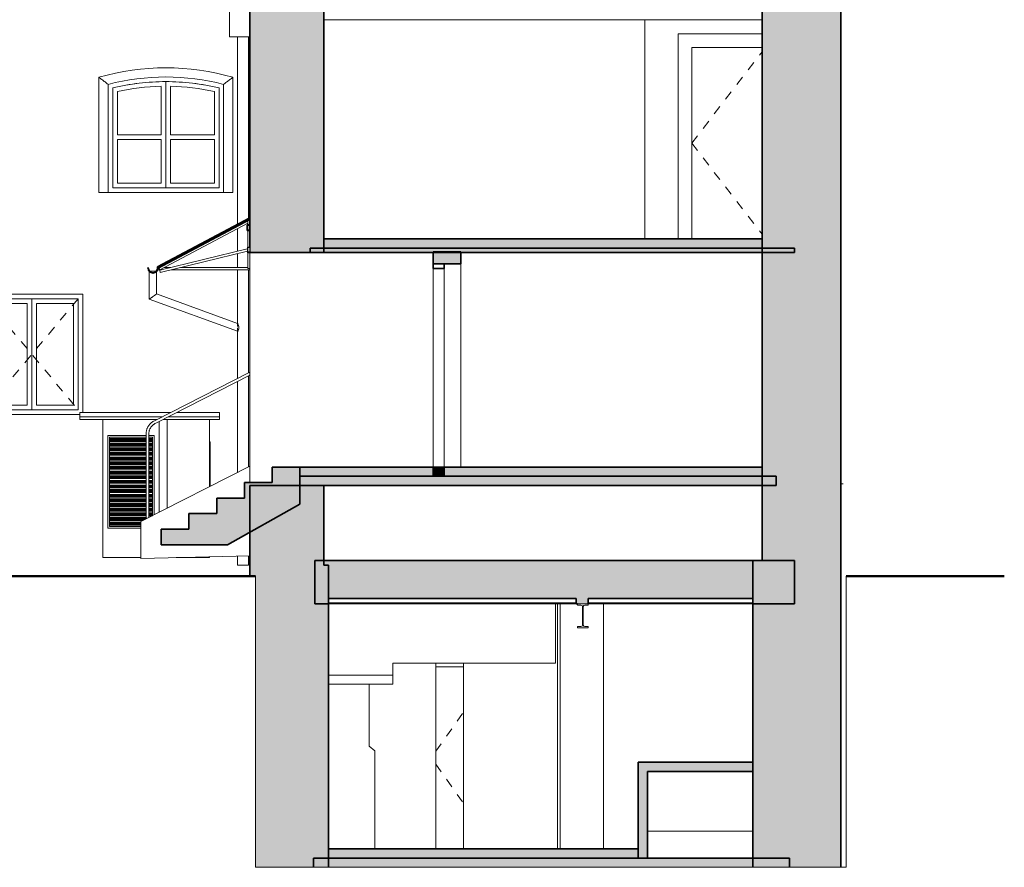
# Model space of a CAD drawing. Header units: metres. Extents: x -42 to 2, y -4.2 to 24.3.
# Tile 5 of 7: x -8.6 to 2, y -4.2 to 5. Entities that reach past the tile are written whole.
import ezdxf

# ---------------------------------------------------------------- set-up
doc = ezdxf.new("R2010")
doc.units = ezdxf.units.M
doc.linetypes.add('AV - Carkovana 2mm', pattern=[0.0027, 0.002, -0.0007])
doc.layers.add('AV-SRAFY', color=7, linetype='Continuous', lineweight=35)
doc.layers.add('AV-STAVBA', color=7, linetype='Continuous', lineweight=18)

# ---------------------------------------------------------------- blocks, each defined once
blk = doc.blocks.new('SCO_Koncepční obdelníkový sloup - 500_470-907475-Pohled SZ')
at = {"layer": 'AV-STAVBA'}
blk.add_line((-2.83, -1.3), (-2.83, -3.95), dxfattribs=at)
blk = doc.blocks.new('SCO_Koncepční obdelníkový sloup - 500_470-V1-Pohled SZ')
at = {"layer": 'AV-STAVBA'}
for p, q in [((-2.8, -1.3), (-2.8, -3.95)), ((-2.33, -3.95), (-2.33, -1.3))]:
    blk.add_line(p, q, dxfattribs=at)
blk = doc.blocks.new('SCO_Obdelníkový sloup s úskokem - 500_520-903723-Pohled SZ')
at = {"layer": 'AV-STAVBA'}
for p, q in [((-4.865, -2.84), (-4.865, -2.17)), ((-4.805, -2.89), (-4.865, -2.84)), ((-4.805, -3.95), (-4.805, -2.89))]:
    blk.add_line(p, q, dxfattribs=at)
blk = doc.blocks.new('DO_1-L_Ocel_ - 700x1970_150_bez křídla-919907-Pohled SZ')
at = {"layer": 'AV-STAVBA'}
for p, q in [((-4.145, -1.98), (-3.845, -1.98)), ((-3.845, -1.98), (-4.145, -1.98))]:
    blk.add_line(p, q, dxfattribs=at)
at = {"layer": 'AV-STAVBA', "linetype": 'AV - Carkovana 2mm', "lineweight": 13}
for p, q in [((-4.145, -2.895), (-3.845, -2.473)), ((-4.145, -3.035), (-3.845, -3.457))]:
    blk.add_line(p, q, dxfattribs=at)
blk = doc.blocks.new('DO_1-L_Obl_ - 800x2070-960776-Pohled SZ')
at = {"layer": 'AV-STAVBA'}
for p, q in [((-1.525, 4.868), (-1.525, 2.65)), ((-0.615, 4.868), (-1.525, 4.868)), ((-1.377, 2.65), (-1.377, 4.72)), ((-1.377, 4.72), (-0.615, 4.72))]:
    blk.add_line(p, q, dxfattribs=at)
at = {"layer": 'AV-STAVBA', "linetype": 'AV - Carkovana 2mm', "lineweight": 13}
for q in [(-0.615, 4.671), (-0.615, 2.699)]:
    blk.add_line((-1.377, 3.685), q, dxfattribs=at)
blk = doc.blocks.new('WI_2-1_dvojité_s příčlí_vnější klenuté nadpraží - 2000x2050-1126709-Pohled SZ')
at = {"layer": 'AV-STAVBA'}
for p, q in [((-10.25, 4.282), (-10.25, 3.2)), ((-10.25, 4.282), (-10.25, 3.2)), ((-9.725, 4.299), (-9.725, 3.775)), ((-9.675, 4.35), (-9.675, 3.2)), ((-9.675, 3.2), (-9.675, 4.35)), ((-9.625, 3.775), (-9.625, 4.299)), ((-9.1, 3.2), (-9.1, 4.282)), ((-9.1, 3.2), (-9.1, 4.282)), ((-10.2, 3.775), (-10.2, 4.242)), ((-9.15, 4.242), (-9.15, 3.775)), ((-9.725, 3.775), (-10.2, 3.775)), ((-9.15, 3.775), (-9.625, 3.775)), ((-10.2, 3.25), (-10.2, 3.725)), ((-10.2, 3.725), (-9.725, 3.725)), ((-9.725, 3.725), (-9.725, 3.25)), ((-9.625, 3.25), (-9.625, 3.725)), ((-9.625, 3.725), (-9.15, 3.725)), ((-9.15, 3.725), (-9.15, 3.25)), ((-10.25, 3.2), (-9.1, 3.2)), ((-10.25, 3.2), (-9.675, 3.2)), ((-9.725, 3.25), (-10.2, 3.25)), ((-9.675, 3.2), (-9.1, 3.2)), ((-9.15, 3.25), (-9.625, 3.25))]:
    blk.add_line(p, q, dxfattribs=at)
for radius, start, end in [(2.45, 76.4264, 103.5736), (2.45, 90, 103.5736), (2.4, 91.1937, 102.6356), (2.45, 76.4264, 90), (2.4, 77.3644, 88.8063)]:
    blk.add_arc((-9.675, 1.9), radius, start, end, dxfattribs=at)
blk = doc.blocks.new('DO_1-P_Obl__členěné_1111 - 1000x2150_půlobložkové-1129860-Pohled SZ')
at = {"layer": 'AV-STAVBA', "lineweight": 35}
for p, q in [((-4.175, 2.38), (-4.175, 2.33)), ((-4.055, 2.38), (-4.175, 2.38)), ((-4.055, 2.33), (-4.055, 2.38)), ((-4.175, 2.33), (-4.055, 2.33))]:
    blk.add_line(p, q, dxfattribs=at)
at = {"layer": 'AV-STAVBA'}
for p, q in [((-4.175, 0.18), (-4.175, 2.33)), ((-4.055, 0.18), (-4.055, 2.33))]:
    blk.add_line(p, q, dxfattribs=at)
blk = doc.blocks.new('WI_3_bez středního sloupku - 1650x1300-1131312-Pohled SZ')
at = {"layer": 'AV-STAVBA'}
for p, q in [((-9.065, 2), (-9.565, 2)), ((-9.565, 2), (-9.565, 0.8)), ((-9.565, 2), (-9.565, 0.8)), ((-9.565, 2), (-9.065, 2)), ((-9.515, 0.85), (-9.515, 1.95)), ((-9.515, 1.95), (-9.115, 1.95)), ((-9.115, 1.95), (-9.115, 0.85)), ((-9.065, 0.8), (-9.065, 2)), ((-9.065, 0.8), (-9.065, 2)), ((-8.515, 2), (-9.015, 2)), ((-9.015, 2), (-9.015, 0.8)), ((-9.015, 2), (-9.015, 0.8)), ((-9.015, 2), (-8.015, 2)), ((-8.965, 0.85), (-8.965, 1.95)), ((-8.965, 1.95), (-8.565, 1.95)), ((-8.565, 1.95), (-8.565, 0.85)), ((-8.015, 2), (-8.515, 2)), ((-8.515, 2), (-8.515, 0.8)), ((-8.515, 0.8), (-8.515, 2)), ((-8.465, 0.85), (-8.465, 1.95)), ((-8.465, 1.95), (-8.065, 1.95)), ((-8.065, 1.95), (-8.065, 0.85)), ((-8.015, 0.8), (-8.015, 2)), ((-8.015, 0.8), (-8.015, 2)), ((-9.565, 0.8), (-9.065, 0.8)), ((-9.565, 0.8), (-9.065, 0.8)), ((-9.115, 0.85), (-9.515, 0.85)), ((-9.015, 0.8), (-8.515, 0.8)), ((-9.015, 0.8), (-8.015, 0.8)), ((-8.565, 0.85), (-8.965, 0.85)), ((-8.515, 0.8), (-8.015, 0.8)), ((-8.065, 0.85), (-8.465, 0.85))]:
    blk.add_line(p, q, dxfattribs=at)
at = {"layer": 'AV-STAVBA', "linetype": 'AV - Carkovana 2mm'}
for p, q in [((-9.065, 1.4), (-9.565, 2)), ((-8.015, 2), (-9.015, 0.8)), ((-9.015, 2), (-8.015, 0.8)), ((-9.565, 0.8), (-9.065, 1.4))]:
    blk.add_line(p, q, dxfattribs=at)
blk = doc.blocks.new('SFR_IPE - I 260-1673561-Pohled SZ')
at = {"layer": 'AV-STAVBA'}
for p, q in [((-2.498, -1.3), (-2.611, -1.3)), ((-2.611, -1.3), (-2.611, -1.314)), ((-2.611, -1.314), (-2.575, -1.314)), ((-2.56, -1.33), (-2.56, -1.53)), ((-2.55, -1.53), (-2.55, -1.33)), ((-2.534, -1.314), (-2.498, -1.314)), ((-2.498, -1.314), (-2.498, -1.3)), ((-2.575, -1.546), (-2.611, -1.546)), ((-2.611, -1.546), (-2.611, -1.56)), ((-2.611, -1.56), (-2.498, -1.56)), ((-2.498, -1.546), (-2.534, -1.546)), ((-2.498, -1.56), (-2.498, -1.546))]:
    blk.add_line(p, q, dxfattribs=at)
for centre, start, end in [((-2.575, -1.33), 0, 90), ((-2.534, -1.33), 90, 180), ((-2.575, -1.53), 270, 0), ((-2.534, -1.53), 180, 270)]:
    blk.add_arc(centre, 0.0159, start, end, dxfattribs=at)
blk = doc.blocks.new('GM_Dešťový svod_02 - GM_Dešťový svod_02-1503358-Pohled SZ')
at = {"layer": 'AV-STAVBA'}
for p, q in [((-6.45, 9.523), (-6.45, 8.992)), ((-6.448, 9.523), (-6.45, 9.523)), ((-6.335, 9.523), (-6.444, 9.523)), ((-6.33, 9.523), (-6.332, 9.523)), ((-6.33, 9.102), (-6.33, 9.523)), ((-6.17, 9.088), (-6.33, 9.102)), ((-6.17, 6.1), (-6.17, 9.088)), ((-6.45, 8.992), (-6.29, 8.978)), ((-6.29, 8.978), (-6.29, 5.123)), ((-6.17, 5.123), (-6.17, 5.877)), ((-6.375, 4.836), (-6.375, 5.123)), ((-6.375, 5.123), (-6.155, 5.123)), ((-6.155, 4.836), (-6.375, 4.836)), ((-6.29, 4.836), (-6.29, 2.805)), ((-6.17, 2.869), (-6.17, 4.836)), ((-6.29, 2.76), (-6.29, 2.515)), ((-6.29, 2.489), (-6.29, 2.339)), ((-7.245, 2.3), (-7.245, 1.997)), ((-7.168, 2.3), (-7.242, 2.3)), ((-7.165, 2.053), (-7.165, 2.3)), ((-6.29, 2.314), (-6.29, 1.735)), ((-6.17, 1.2), (-6.17, 2.314)), ((-6.29, 1.735), (-7.165, 2.053)), ((-7.245, 1.997), (-6.29, 1.65)), ((-6.29, 1.733), (-6.29, 1.699)), ((-6.282, 1.732), (-6.288, 1.734)), ((-6.29, 1.685), (-6.29, 1.652)), ((-6.29, 1.65), (-6.29, 1.139)), ((-6.288, 1.649), (-6.282, 1.646)), ((-6.29, 1.105), (-6.29, 0.122)), ((-6.17, 0.183), (-6.17, 1.166)), ((-6.29, -0.783), (-6.29, -0.88)), ((-6.17, -0.88), (-6.17, -0.78)), ((-6.29, -0.88), (-6.172, -0.88)), ((-6.172, -0.88), (-6.17, -0.88))]:
    blk.add_line(p, q, dxfattribs=at)
for points, knots in [([(-6.45, 8.992), (-6.45, 8.992), (-6.449, 8.993), (-6.445, 8.996), (-6.442, 9), (-6.438, 9.003), (-6.435, 9.006), (-6.431, 9.009), (-6.426, 9.014), (-6.421, 9.019), (-6.416, 9.023), (-6.413, 9.026), (-6.409, 9.03), (-6.405, 9.033), (-6.402, 9.037), (-6.398, 9.04), (-6.394, 9.044), (-6.39, 9.047), (-6.386, 9.051), (-6.382, 9.054), (-6.378, 9.058), (-6.374, 9.062), (-6.371, 9.065), (-6.367, 9.068), (-6.363, 9.072), (-6.36, 9.075), (-6.356, 9.078), (-6.352, 9.082), (-6.348, 9.085), (-6.345, 9.089), (-6.341, 9.092), (-6.338, 9.095), (-6.334, 9.098), (-6.333, 9.1), (-6.332, 9.1)], [0, 0, 0, 0, 0.0833333, 0.125, 0.1666667, 0.2083333, 0.2291667, 0.25, 0.2916667, 0.3333333, 0.3541667, 0.375, 0.3958333, 0.4166667, 0.4375, 0.4583333, 0.4791667, 0.5, 0.5208333, 0.5416667, 0.5625, 0.5833333, 0.6041667, 0.625, 0.6458333, 0.6666667, 0.6875, 0.7083333, 0.75, 0.7708333, 0.7916667, 0.8333333, 0.875, 0.9166667, 0.9166667, 0.9166667, 0.9166667]), ([(-6.29, 8.978), (-6.29, 8.978), (-6.289, 8.979), (-6.286, 8.982), (-6.283, 8.986), (-6.279, 8.989), (-6.276, 8.992), (-6.272, 8.995), (-6.267, 9), (-6.262, 9.005), (-6.257, 9.009), (-6.253, 9.012), (-6.25, 9.016), (-6.246, 9.019), (-6.242, 9.023), (-6.238, 9.026), (-6.234, 9.03), (-6.23, 9.033), (-6.227, 9.037), (-6.223, 9.041), (-6.219, 9.044), (-6.215, 9.048), (-6.211, 9.051), (-6.207, 9.054), (-6.204, 9.058), (-6.2, 9.061), (-6.197, 9.064), (-6.193, 9.068), (-6.189, 9.071), (-6.185, 9.075), (-6.182, 9.078), (-6.178, 9.081), (-6.175, 9.084), (-6.173, 9.086), (-6.172, 9.086)], [0, 0, 0, 0, 0.0833333, 0.125, 0.1666667, 0.2083333, 0.2291667, 0.25, 0.2916667, 0.3333333, 0.3541667, 0.375, 0.3958333, 0.4166667, 0.4375, 0.4583333, 0.4791667, 0.5, 0.5208333, 0.5416667, 0.5625, 0.5833333, 0.6041667, 0.625, 0.6458333, 0.6666667, 0.6875, 0.7083333, 0.75, 0.7708333, 0.7916667, 0.8333333, 0.875, 0.9166667, 0.9166667, 0.9166667, 0.9166667]), ([(-7.245, 1.997), (-7.245, 1.997), (-7.244, 1.998), (-7.241, 2), (-7.237, 2.003), (-7.233, 2.005), (-7.229, 2.008), (-7.225, 2.011), (-7.22, 2.014), (-7.215, 2.018), (-7.21, 2.021), (-7.206, 2.024), (-7.202, 2.027), (-7.199, 2.029), (-7.195, 2.032), (-7.192, 2.034), (-7.189, 2.036), (-7.185, 2.039), (-7.18, 2.042), (-7.176, 2.045), (-7.173, 2.047), (-7.169, 2.05), (-7.166, 2.052), (-7.165, 2.053), (-7.165, 2.053)], [0, 0, 0, 0, 0.083333, 0.166667, 0.208333, 0.25, 0.291667, 0.333333, 0.375, 0.416667, 0.458333, 0.5, 0.520833, 0.541667, 0.583333, 0.604167, 0.625, 0.666667, 0.708333, 0.75, 0.791667, 0.833333, 0.916667, 1, 1, 1, 1]), ([(-6.29, 1.735), (-6.29, 1.735), (-6.29, 1.734), (-6.289, 1.733), (-6.289, 1.731), (-6.288, 1.73), (-6.287, 1.728), (-6.286, 1.725), (-6.285, 1.723), (-6.283, 1.72), (-6.282, 1.717), (-6.281, 1.714), (-6.28, 1.711), (-6.279, 1.708), (-6.278, 1.705), (-6.277, 1.702), (-6.277, 1.7), (-6.276, 1.698), (-6.276, 1.696), (-6.276, 1.694), (-6.275, 1.69), (-6.275, 1.687), (-6.275, 1.683), (-6.276, 1.679), (-6.276, 1.676), (-6.277, 1.673), (-6.278, 1.671), (-6.279, 1.669), (-6.28, 1.666), (-6.281, 1.663), (-6.283, 1.661), (-6.284, 1.659), (-6.285, 1.656), (-6.287, 1.654), (-6.289, 1.652), (-6.29, 1.65), (-6.29, 1.65), (-6.29, 1.65)], [0, 0, 0, 0, 0.055556, 0.083333, 0.111111, 0.138889, 0.166667, 0.194444, 0.222222, 0.25, 0.277778, 0.305556, 0.333333, 0.361111, 0.388889, 0.416667, 0.430556, 0.444444, 0.458333, 0.472222, 0.5, 0.527778, 0.555556, 0.583333, 0.611111, 0.638889, 0.652778, 0.666667, 0.694444, 0.722222, 0.75, 0.777778, 0.805556, 0.833333, 0.888889, 0.944444, 1, 1, 1, 1])]:
    blk.add_open_spline(points, degree=3, knots=knots, dxfattribs=at)
for points in [[(-6.332, 9.1), (-6.33, 9.102), (-6.33, 9.102), (-6.33, 9.102)], [(-6.172, 9.087), (-6.171, 9.088), (-6.17, 9.088), (-6.17, 9.088)]]:
    blk.add_open_spline(points, degree=3, dxfattribs=at)
blk = doc.blocks.new('SFR_Jekl - 30_60_2_5-1518464-Pohled SZ')
at = {"layer": 'AV-STAVBA'}
h = blk.add_hatch(color=256, dxfattribs=at)
h.paths.add_polyline_path([(-6.185, 2.74), (-6.155, 2.74), (-6.155, 2.8), (-6.185, 2.8), (-6.185, 2.79)])
h.paths.add_polyline_path([(-6.182, 2.743), (-6.182, 2.797), (-6.157, 2.797), (-6.157, 2.743)])
at = {"layer": 'AV-STAVBA', "lineweight": 35}
for p, q in [((-6.155, 2.8), (-6.185, 2.8)), ((-6.185, 2.8), (-6.185, 2.74)), ((-6.182, 2.743), (-6.182, 2.797)), ((-6.182, 2.797), (-6.157, 2.797)), ((-6.157, 2.797), (-6.157, 2.743)), ((-6.155, 2.74), (-6.155, 2.8)), ((-6.185, 2.74), (-6.155, 2.74)), ((-6.157, 2.743), (-6.182, 2.743))]:
    blk.add_line(p, q, dxfattribs=at)
blk = doc.blocks.new('SFR_Jekl - 30_60_2_5-1518425-Pohled SZ')
at = {"layer": 'AV-STAVBA'}
for p, q in [((-6.152, 2.558), (-6.182, 2.558)), ((-6.182, 2.558), (-6.182, 2.498)), ((-6.152, 2.498), (-6.152, 2.558)), ((-6.182, 2.498), (-6.152, 2.498)), ((-6.18, 2.501), (-6.18, 2.556)), ((-6.18, 2.556), (-6.155, 2.556)), ((-6.155, 2.501), (-6.18, 2.501)), ((-6.155, 2.556), (-6.155, 2.501))]:
    blk.add_line(p, q, dxfattribs=at)
blk = doc.blocks.new('S_Point - S_Point-1652364-Pohled SZ')
at = {"layer": 'AV-STAVBA'}
blk.add_line((0.235, 0), (0.26, 0), dxfattribs=at)
blk = doc.blocks.new('Top Rail Type - Top Rail_Internal_-1671656-Pohled SZ')
at = {"layer": 'AV-STAVBA'}
for p, q in [((-6.155, 1.208), (-7.182, 0.684)), ((-7.168, 0.658), (-6.155, 1.174)), ((-7.182, 0.684), (-7.194, 0.678)), ((-7.181, 0.651), (-7.168, 0.658)), ((-7.279, 0.54), (-7.279, -0.374)), ((-7.249, -0.367), (-7.249, 0.54)), ((-7.279, -0.374), (-7.264, -0.374))]:
    blk.add_line(p, q, dxfattribs=at)
at = {"layer": 'AV-STAVBA', "flags": 128}
for points in [[(-7.194, 0.678), (-7.2, 0.675), (-7.205, 0.672), (-7.21, 0.669), (-7.215, 0.665), (-7.22, 0.661), (-7.225, 0.657), (-7.23, 0.653), (-7.234, 0.649), (-7.238, 0.644), (-7.243, 0.64), (-7.246, 0.635), (-7.25, 0.63), (-7.254, 0.625), (-7.257, 0.62), (-7.26, 0.614), (-7.263, 0.609), (-7.265, 0.603), (-7.268, 0.597), (-7.27, 0.592), (-7.272, 0.586), (-7.274, 0.58), (-7.275, 0.574), (-7.276, 0.568), (-7.277, 0.561), (-7.278, 0.555), (-7.279, 0.549), (-7.279, 0.543), (-7.279, 0.54)], [(-7.249, 0.54), (-7.249, 0.545), (-7.249, 0.55), (-7.248, 0.555), (-7.247, 0.56), (-7.246, 0.565), (-7.245, 0.57), (-7.244, 0.574), (-7.243, 0.579), (-7.241, 0.584), (-7.239, 0.589), (-7.237, 0.593), (-7.235, 0.598), (-7.232, 0.602), (-7.23, 0.606), (-7.227, 0.61), (-7.224, 0.615), (-7.221, 0.618), (-7.218, 0.622), (-7.215, 0.626), (-7.211, 0.63), (-7.207, 0.633), (-7.204, 0.636), (-7.2, 0.639), (-7.196, 0.642), (-7.191, 0.645), (-7.187, 0.648), (-7.183, 0.65), (-7.181, 0.651)]]:
    blk.add_lwpolyline(points, dxfattribs=at)
blk = doc.blocks.new('GM_WB_VZT žaluzie - 500x1000-V7-Pohled SZ')
at = {"layer": 'AV-STAVBA'}
for p, q in [((-7.694, 0.522), (-7.279, 0.522)), ((-7.694, 0.522), (-7.694, -0.482)), ((-7.279, 0.502), (-7.674, 0.502)), ((-7.674, 0.502), (-7.674, -0.462)), ((-7.279, 0.489), (-7.674, 0.489)), ((-7.279, 0.478), (-7.674, 0.478)), ((-7.279, 0.468), (-7.674, 0.468)), ((-7.674, 0.458), (-7.279, 0.458)), ((-7.279, 0.439), (-7.674, 0.439)), ((-7.279, 0.428), (-7.674, 0.428)), ((-7.249, 0.522), (-7.19, 0.522)), ((-7.21, 0.502), (-7.249, 0.502)), ((-7.21, 0.489), (-7.249, 0.489)), ((-7.21, 0.478), (-7.249, 0.478)), ((-7.21, 0.468), (-7.249, 0.468)), ((-7.249, 0.458), (-7.21, 0.458)), ((-7.21, 0.439), (-7.249, 0.439)), ((-7.21, 0.428), (-7.249, 0.428)), ((-7.21, -0.347), (-7.21, 0.502)), ((-7.19, 0.522), (-7.19, -0.336)), ((-7.279, 0.417), (-7.674, 0.417)), ((-7.674, 0.407), (-7.279, 0.407)), ((-7.279, 0.388), (-7.674, 0.388)), ((-7.279, 0.377), (-7.674, 0.377)), ((-7.279, 0.367), (-7.674, 0.367)), ((-7.674, 0.357), (-7.279, 0.357)), ((-7.279, 0.338), (-7.674, 0.338)), ((-7.279, 0.327), (-7.674, 0.327)), ((-7.21, 0.417), (-7.249, 0.417)), ((-7.249, 0.407), (-7.21, 0.407)), ((-7.21, 0.388), (-7.249, 0.388)), ((-7.21, 0.377), (-7.249, 0.377)), ((-7.21, 0.367), (-7.249, 0.367)), ((-7.249, 0.357), (-7.21, 0.357)), ((-7.21, 0.338), (-7.249, 0.338)), ((-7.21, 0.327), (-7.249, 0.327)), ((-7.279, 0.317), (-7.674, 0.317)), ((-7.674, 0.307), (-7.279, 0.307)), ((-7.279, 0.288), (-7.674, 0.288)), ((-7.279, 0.277), (-7.674, 0.277)), ((-7.279, 0.266), (-7.674, 0.266)), ((-7.674, 0.256), (-7.279, 0.256)), ((-7.279, 0.237), (-7.674, 0.237)), ((-7.279, 0.226), (-7.674, 0.226)), ((-7.279, 0.216), (-7.674, 0.216)), ((-7.21, 0.317), (-7.249, 0.317)), ((-7.249, 0.307), (-7.21, 0.307)), ((-7.21, 0.288), (-7.249, 0.288)), ((-7.21, 0.277), (-7.249, 0.277)), ((-7.21, 0.266), (-7.249, 0.266)), ((-7.249, 0.256), (-7.21, 0.256)), ((-7.21, 0.237), (-7.249, 0.237)), ((-7.21, 0.226), (-7.249, 0.226)), ((-7.21, 0.216), (-7.249, 0.216)), ((-7.674, 0.206), (-7.279, 0.206)), ((-7.279, 0.187), (-7.674, 0.187)), ((-7.279, 0.176), (-7.674, 0.176)), ((-7.279, 0.166), (-7.674, 0.166)), ((-7.674, 0.156), (-7.279, 0.156)), ((-7.279, 0.137), (-7.674, 0.137)), ((-7.279, 0.126), (-7.674, 0.126)), ((-7.279, 0.115), (-7.674, 0.115)), ((-7.249, 0.206), (-7.21, 0.206)), ((-7.21, 0.187), (-7.249, 0.187)), ((-7.21, 0.176), (-7.249, 0.176)), ((-7.21, 0.166), (-7.249, 0.166)), ((-7.249, 0.156), (-7.21, 0.156)), ((-7.21, 0.137), (-7.249, 0.137)), ((-7.21, 0.126), (-7.249, 0.126)), ((-7.21, 0.115), (-7.249, 0.115)), ((-7.674, 0.105), (-7.279, 0.105)), ((-7.279, 0.086), (-7.674, 0.086)), ((-7.279, 0.075), (-7.674, 0.075)), ((-7.279, 0.065), (-7.674, 0.065)), ((-7.674, 0.055), (-7.279, 0.055)), ((-7.279, 0.036), (-7.674, 0.036)), ((-7.279, 0.025), (-7.674, 0.025)), ((-7.279, 0.015), (-7.674, 0.015)), ((-7.674, 0.005), (-7.279, 0.005)), ((-7.249, 0.105), (-7.21, 0.105)), ((-7.21, 0.086), (-7.249, 0.086)), ((-7.21, 0.075), (-7.249, 0.075)), ((-7.21, 0.065), (-7.249, 0.065)), ((-7.249, 0.055), (-7.21, 0.055)), ((-7.21, 0.036), (-7.249, 0.036)), ((-7.21, 0.025), (-7.249, 0.025)), ((-7.21, 0.015), (-7.249, 0.015)), ((-7.249, 0.005), (-7.21, 0.005)), ((-7.279, -0.014), (-7.674, -0.014)), ((-7.279, -0.025), (-7.674, -0.025)), ((-7.279, -0.035), (-7.674, -0.035)), ((-7.674, -0.045), (-7.279, -0.045)), ((-7.279, -0.064), (-7.674, -0.064)), ((-7.279, -0.075), (-7.674, -0.075)), ((-7.279, -0.086), (-7.674, -0.086)), ((-7.674, -0.096), (-7.279, -0.096)), ((-7.21, -0.014), (-7.249, -0.014)), ((-7.21, -0.025), (-7.249, -0.025)), ((-7.21, -0.035), (-7.249, -0.035)), ((-7.249, -0.045), (-7.21, -0.045)), ((-7.21, -0.064), (-7.249, -0.064)), ((-7.21, -0.075), (-7.249, -0.075)), ((-7.21, -0.086), (-7.249, -0.086)), ((-7.249, -0.096), (-7.21, -0.096)), ((-7.279, -0.115), (-7.674, -0.115)), ((-7.279, -0.126), (-7.674, -0.126)), ((-7.279, -0.136), (-7.674, -0.136)), ((-7.674, -0.146), (-7.279, -0.146)), ((-7.279, -0.165), (-7.674, -0.165)), ((-7.279, -0.176), (-7.674, -0.176)), ((-7.279, -0.186), (-7.674, -0.186)), ((-7.674, -0.196), (-7.279, -0.196)), ((-7.21, -0.115), (-7.249, -0.115)), ((-7.21, -0.126), (-7.249, -0.126)), ((-7.21, -0.136), (-7.249, -0.136)), ((-7.249, -0.146), (-7.21, -0.146)), ((-7.21, -0.165), (-7.249, -0.165)), ((-7.21, -0.176), (-7.249, -0.176)), ((-7.21, -0.186), (-7.249, -0.186)), ((-7.249, -0.196), (-7.21, -0.196)), ((-7.279, -0.215), (-7.674, -0.215)), ((-7.279, -0.226), (-7.674, -0.226)), ((-7.279, -0.237), (-7.674, -0.237)), ((-7.674, -0.247), (-7.279, -0.247)), ((-7.279, -0.266), (-7.674, -0.266)), ((-7.279, -0.277), (-7.674, -0.277)), ((-7.279, -0.287), (-7.674, -0.287)), ((-7.674, -0.297), (-7.279, -0.297)), ((-7.279, -0.316), (-7.674, -0.316)), ((-7.21, -0.215), (-7.249, -0.215)), ((-7.21, -0.226), (-7.249, -0.226)), ((-7.21, -0.237), (-7.249, -0.237)), ((-7.249, -0.247), (-7.21, -0.247)), ((-7.21, -0.266), (-7.249, -0.266)), ((-7.21, -0.277), (-7.249, -0.277)), ((-7.21, -0.287), (-7.249, -0.287)), ((-7.249, -0.297), (-7.21, -0.297)), ((-7.21, -0.316), (-7.249, -0.316)), ((-7.279, -0.327), (-7.674, -0.327)), ((-7.279, -0.337), (-7.674, -0.337)), ((-7.674, -0.347), (-7.279, -0.347)), ((-7.279, -0.366), (-7.674, -0.366)), ((-7.27, -0.377), (-7.674, -0.377)), ((-7.29, -0.388), (-7.674, -0.388)), ((-7.674, -0.398), (-7.31, -0.398)), ((-7.336, -0.417), (-7.674, -0.417)), ((-7.21, -0.327), (-7.249, -0.327)), ((-7.21, -0.337), (-7.249, -0.337)), ((-7.249, -0.347), (-7.211, -0.347)), ((-7.336, -0.482), (-7.694, -0.482)), ((-7.336, -0.428), (-7.674, -0.428)), ((-7.336, -0.438), (-7.674, -0.438)), ((-7.674, -0.448), (-7.336, -0.448)), ((-7.674, -0.462), (-7.336, -0.462))]:
    blk.add_line(p, q, dxfattribs=at)
blk = doc.blocks.new('GM_WB_VZT žaluzie - 300x1000-V8-Pohled SZ')
at = {"layer": 'AV-STAVBA'}
for p, q in [((-6.592, 0.452), (-6.587, 0.452)), ((-6.587, 0.452), (-6.587, -0.029))]:
    blk.add_line(p, q, dxfattribs=at)

msp = doc.modelspace()

# ---------------------------------------------------------------- hatches: boundary and pattern name
at = {"layer": 'AV-SRAFY', "lineweight": 18}
for points in [[(-6.152, 2.55), (-5.355, 2.55), (-5.355, 5.4), (-6.155, 5.4), (-6.155, 2.558), (-6.152, 2.558), (-6.152, 2.556)], [(-0.528, 2.55), (0.235, 2.55), (0.235, 5.4), (-0.615, 5.4), (-0.615, 2.55)], [(-5.355, 2.55), (-0.615, 2.55), (-0.615, 2.65), (-5.355, 2.65), (-5.355, 2.647)], [(-5.505, 2.5), (-0.265, 2.5), (-0.265, 2.55), (-5.505, 2.55)], [(-4.024, 2.38), (-3.875, 2.38), (-3.875, 2.51), (-4.175, 2.51), (-4.175, 2.38)], [(-0.615, -0.83), (0.235, -0.83), (0.235, 2.55), (-0.615, 2.55), (-0.615, -0.78)], [(-4.76, 0.08), (-4.175, 0.08), (-4.175, 0.18), (-5.615, 0.18), (-5.615, 0.08), (-4.944, 0.08)], [(-4.055, 0.08), (-4.055, 0.18), (-4.175, 0.18), (-4.175, 0.08)], [(-2.736, 0.08), (-0.615, 0.08), (-0.615, 0.18), (-4.055, 0.18), (-4.055, 0.08), (-3.104, 0.08)], [(-3.472, -0.02), (-0.465, -0.02), (-0.465, 0.08), (-5.615, 0.08), (-5.615, -0.02), (-3.656, -0.02)], [(-2.571, -1.3), (-2.498, -1.3), (-2.498, -1.243), (-0.715, -1.243), (-0.715, -1.3), (-0.265, -1.3), (-0.265, -0.83), (-5.455, -0.83), (-5.455, -1.3), (-5.305, -1.3), (-5.305, -1.243), (-2.628, -1.243), (-2.628, -1.3), (-2.575, -1.3)], [(-0.715, -4.15), (0.235, -4.15), (0.235, -0.83), (-0.715, -0.83), (-0.715, -3.589)], [(-5.312, -4.15), (-5.305, -4.15), (-5.305, -0.88), (-6.155, -0.88), (-6.155, -1), (-6.096, -1), (-6.096, -4.15)], [(-1.855, -4.05), (-1.855, -3.013), (-1.955, -3.013), (-1.955, -4.05)], [(-0.896, -3.113), (-0.715, -3.113), (-0.715, -3.013), (-1.855, -3.013), (-1.855, -3.113), (-1.632, -3.113)], [(-1.955, -4.05), (-1.955, -3.95), (-5.305, -3.95), (-5.305, -4.05), (-2.368, -4.05)], [(-0.319, -4.15), (-0.319, -4.05), (-5.469, -4.05), (-5.469, -4.15), (-0.896, -4.15)]]:
    msp.add_hatch(color=256, dxfattribs=at).paths.add_polyline_path(points)
h = msp.add_hatch(color=256, dxfattribs=at)
h.paths.add_polyline_path([(-6.048, -0.88), (-5.355, -0.88), (-5.355, -0.02), (-6.155, -0.02), (-6.155, -0.88)])
h.paths.add_polyline_path([(-6.152, 2.5), (-5.355, 2.5), (-5.355, 2.55), (-6.152, 2.55), (-6.152, 2.501)])
at = {"layer": 'AV-STAVBA'}
for points in [[(-7.155, 2.33), (-6.155, 2.86), (-6.155, 2.877), (-7.155, 2.347)], [(-7.115, -0.66), (-6.399, -0.66), (-5.615, -0.221), (-5.615, 0.18), (-5.915, 0.18), (-5.915, 0.012), (-6.215, 0.012), (-6.215, -0.156), (-6.515, -0.156), (-6.515, -0.324), (-6.815, -0.324), (-6.815, -0.492), (-7.115, -0.492), (-7.115, -0.494)]]:
    msp.add_hatch(color=256, dxfattribs=at).paths.add_polyline_path(points)

# ---------------------------------------------------------------- linework, layer by layer
at = {"layer": 'AV-STAVBA', "lineweight": 35}
for p, q in [((0.235, -4.15), (0.235, 11.56)), ((-6.155, 6.16), (-6.155, 2.558)), ((-5.355, 2.5), (-5.355, 5.4)), ((-0.615, 5.4), (-0.615, -0.83)), ((-6.155, 2.877), (-7.155, 2.347)), ((-7.155, 2.33), (-6.155, 2.86)), ((-0.615, 2.65), (-5.355, 2.65)), ((-6.152, 2.5), (-0.265, 2.5)), ((-0.265, 2.55), (-5.505, 2.55)), ((-5.505, 2.55), (-5.505, 2.5)), ((-3.875, 2.51), (-4.175, 2.51)), ((-4.175, 2.51), (-4.175, 2.38)), ((-3.875, 2.38), (-3.875, 2.51)), ((-0.265, 2.5), (-0.265, 2.55)), ((-7.155, 2.347), (-7.155, 2.33)), ((-4.175, 2.38), (-3.875, 2.38)), ((-7.26, 2.332), (-7.257, 2.332)), ((-7.152, 2.332), (-7.155, 2.332)), ((-5.615, 0.18), (-5.915, 0.18)), ((-5.915, 0.18), (-5.915, 0.012)), ((-5.615, 0.18), (-5.615, -0.02)), ((-0.615, 0.18), (-5.615, 0.18)), ((-5.615, -0.221), (-5.615, 0.18)), ((-4.175, 0.18), (-4.175, 0.08)), ((-4.055, 0.08), (-4.055, 0.18)), ((-5.915, 0.012), (-6.215, 0.012)), ((-6.215, 0.012), (-6.215, -0.156)), ((-5.615, 0.08), (-0.465, 0.08)), ((-0.465, -0.02), (-0.465, 0.08)), ((-6.155, -0.02), (-6.155, -1)), ((-6.155, -0.02), (-0.465, -0.02)), ((-5.355, -0.88), (-5.355, -0.02)), ((-6.215, -0.156), (-6.515, -0.156)), ((-6.515, -0.156), (-6.515, -0.324)), ((-6.399, -0.66), (-5.615, -0.221)), ((-6.515, -0.324), (-6.815, -0.324)), ((-6.815, -0.324), (-6.815, -0.492)), ((-6.815, -0.492), (-7.115, -0.492)), ((-7.115, -0.492), (-7.115, -0.66)), ((-7.115, -0.66), (-6.399, -0.66)), ((-0.265, -0.83), (-5.455, -0.83)), ((-5.455, -0.83), (-5.455, -1.3)), ((-0.715, -0.83), (-0.715, -4.15)), ((-0.265, -1.3), (-0.265, -0.83)), ((-5.305, -0.88), (-5.355, -0.88)), ((-5.305, -4.15), (-5.305, -0.88)), ((-5.305, -1.243), (-2.628, -1.243)), ((-2.628, -1.243), (-2.628, -1.3)), ((-2.498, -1.3), (-2.498, -1.243)), ((-2.498, -1.243), (-0.715, -1.243)), ((-5.455, -1.3), (-5.305, -1.3)), ((-2.628, -1.3), (-2.611, -1.3)), ((-0.715, -1.3), (-0.265, -1.3)), ((-1.955, -3.013), (-1.955, -4.05)), ((-0.715, -3.013), (-1.955, -3.013)), ((-1.855, -4.05), (-1.855, -3.113)), ((-1.855, -3.113), (-0.715, -3.113)), ((-1.955, -3.95), (-5.305, -3.95)), ((-0.319, -4.05), (-5.469, -4.05)), ((-5.469, -4.05), (-5.469, -4.15)), ((-0.319, -4.15), (-0.319, -4.05))]:
    msp.add_line(p, q, dxfattribs=at)
at = {"layer": 'AV-STAVBA'}
for p, q in [((-5.355, 5.02), (-0.615, 5.02)), ((-1.885, 2.65), (-1.885, 5.02)), ((-7.79, 3.15), (-7.79, 4.397)), ((-6.34, 4.397), (-6.34, 3.15)), ((-7.69, 4.321), (-7.69, 3.15)), ((-6.44, 3.15), (-6.44, 4.321)), ((-6.34, 3.15), (-7.79, 3.15)), ((-6.18, 2.818), (-7.132, 2.314)), ((-6.18, 2.847), (-6.18, 2.818)), ((-6.18, 2.818), (-6.18, 2.847)), ((-6.18, 2.8), (-6.18, 2.818)), ((-6.18, 2.743), (-6.18, 2.798)), ((-6.174, 2.85), (-6.167, 2.85)), ((-6.167, 2.85), (-6.174, 2.85)), ((-6.169, 2.853), (-6.167, 2.85)), ((-6.155, 2.85), (-6.167, 2.85)), ((-6.18, 2.558), (-6.18, 2.74)), ((-7.132, 2.309), (-6.187, 2.54)), ((-7.126, 2.285), (-6.182, 2.516)), ((-6.187, 2.54), (-6.182, 2.52)), ((-6.155, 2.51), (-6.18, 2.51)), ((-6.18, 2.339), (-6.18, 2.498)), ((-6.155, 0.012), (-6.155, 2.499)), ((-3.875, 2.38), (-3.875, 0.18)), ((-7.16, 2.314), (-7.16, 2.339)), ((-7.16, 2.339), (-7.155, 2.339)), ((-7.156, 2.314), (-7.113, 2.314)), ((-7.132, 2.314), (-7.144, 2.336)), ((-7.126, 2.285), (-7.132, 2.309)), ((-7.085, 2.339), (-7.011, 2.339)), ((-7.008, 2.314), (-6.158, 2.314)), ((-6.906, 2.339), (-6.18, 2.339)), ((-6.18, 2.33), (-6.18, 2.339)), ((-6.18, 2.33), (-6.18, 2.339)), ((-6.158, 2.33), (-6.18, 2.33)), ((-6.158, 2.33), (-6.18, 2.33)), ((-6.158, 2.33), (-6.158, 2.314)), ((-6.155, 2.33), (-6.158, 2.33)), ((-6.158, 2.314), (-6.155, 2.314)), ((-9.615, 2.05), (-7.965, 2.05)), ((-7.965, 2.05), (-7.965, 0.77)), ((-7.997, 0.75), (-9.615, 0.75)), ((-7.997, 0.77), (-7.014, 0.77)), ((-7.997, 0.695), (-7.997, 0.77)), ((-6.948, 0.77), (-6.484, 0.77)), ((-6.484, 0.77), (-6.484, 0.695)), ((-7.102, 0.725), (-7.997, 0.725)), ((-7.997, 0.695), (-7.161, 0.695)), ((-7.747, 0.695), (-7.747, -0.8)), ((-7.137, 0.674), (-7.137, -0.309)), ((-7.095, 0.695), (-6.484, 0.695)), ((-7.052, 0.695), (-7.052, -0.266)), ((-6.484, 0.725), (-7.036, 0.725)), ((-6.592, 0.695), (-6.592, -0.032)), ((-6.155, 0.191), (-7.335, -0.41)), ((-7.335, -0.41), (-7.335, -0.81)), ((-7.747, -0.8), (-7.335, -0.8)), ((-7.335, -0.81), (-6.155, -0.78)), ((-6.955, -0.8), (-6.592, -0.8)), ((-6.592, -0.791), (-6.592, -0.8)), ((-5.305, -1.29), (-2.628, -1.29)), ((-2.628, -1.3), (-5.305, -1.3)), ((-2.85, -1.94), (-2.85, -1.3)), ((-2.498, -1.29), (-0.715, -1.29)), ((-0.715, -1.3), (-2.498, -1.3)), ((-4.61, -2.17), (-4.61, -1.94)), ((-4.61, -1.94), (-2.85, -1.94)), ((-4.145, -1.94), (-4.145, -3.95)), ((-3.845, -1.94), (-3.845, -3.95)), ((-5.305, -2.07), (-4.61, -2.07)), ((-4.61, -2.17), (-5.305, -2.17)), ((-0.715, -3.76), (-1.855, -3.76))]:
    msp.add_line(p, q, dxfattribs=at)
at = {"layer": 'AV-STAVBA', "lineweight": 50}
for p, q in [((-6.096, -1), (-42.006, -1)), ((2.004, -1), (0.294, -1))]:
    msp.add_line(p, q, dxfattribs=at)
at = {"layer": 'AV-STAVBA', "lineweight": 13}
for p, q in [((-6.096, -4.15), (-6.096, -1)), ((0.294, -1), (0.294, -4.15)), ((0.294, -4.15), (-6.096, -4.15))]:
    msp.add_line(p, q, dxfattribs=at)
at = {"layer": 'AV-STAVBA'}
for radius, start, end in [(2.6, 73.8086, 106.1914), (2.5, 75.5225, 104.4775)]:
    msp.add_arc((-7.065, 1.9), radius, start, end, dxfattribs=at)
at = {"layer": 'AV-STAVBA', "lineweight": 35}
for centre, radius, start, end in [((-7.257, 2.332), 0.00262, 0, 180), ((-7.205, 2.332), 0.0526, 180, 0), ((-7.205, 2.332), 0.05, 180, 0)]:
    msp.add_arc(centre, radius, start, end, dxfattribs=at)
at = {"layer": 'AV-STAVBA'}
for points in [[(-7.79, 4.397), (-7.779, 4.388), (-7.756, 4.372), (-7.723, 4.346), (-7.701, 4.329), (-7.69, 4.321)], [(-6.34, 4.397), (-6.351, 4.388), (-6.373, 4.372), (-6.407, 4.346), (-6.429, 4.329), (-6.44, 4.321)]]:
    msp.add_open_spline(points, degree=3, dxfattribs=at)

# ---------------------------------------------------------------- block references
for name, p in [('GM_Dešťový svod_02 - GM_Dešťový svod_02-1503358-Pohled SZ', (0, 0)), ('WI_2-1_dvojité_s příčlí_vnější klenuté nadpraží - 2000x2050-1126709-Pohled SZ', (2.61, 0)), ('SFR_Jekl - 30_60_2_5-1518464-Pohled SZ', (0, 0)), ('SFR_Jekl - 30_60_2_5-1518425-Pohled SZ', (0, 0)), ('DO_1-P_Obl__členěné_1111 - 1000x2150_půlobložkové-1129860-Pohled SZ', (0, 0)), ('Top Rail Type - Top Rail_Internal_-1671656-Pohled SZ', (0, 0)), ('GM_WB_VZT žaluzie - 500x1000-V7-Pohled SZ', (0, 0)), ('GM_WB_VZT žaluzie - 300x1000-V8-Pohled SZ', (0, 0)), ('S_Point - S_Point-1652364-Pohled SZ', (0, 0)), ('SCO_Koncepční obdelníkový sloup - 500_470-907475-Pohled SZ', (0, 0)), ('SCO_Koncepční obdelníkový sloup - 500_470-V1-Pohled SZ', (0, 0)), ('SFR_IPE - I 260-1673561-Pohled SZ', (0, 0)), ('DO_1-L_Ocel_ - 700x1970_150_bez křídla-919907-Pohled SZ', (0, 0)), ('SCO_Obdelníkový sloup s úskokem - 500_520-903723-Pohled SZ', (0, 0))]:
    msp.add_blockref(name, p, dxfattribs=at)
at = {"layer": 'AV-STAVBA', "linetype": 'AV - Carkovana 2mm', "lineweight": 13}
msp.add_blockref('DO_1-L_Obl_ - 800x2070-960776-Pohled SZ', (0, 0), dxfattribs=at)
at = {"layer": 'AV-STAVBA', "linetype": 'AV - Carkovana 2mm'}
msp.add_blockref('WI_3_bez středního sloupku - 1650x1300-1131312-Pohled SZ', (0, 0), dxfattribs=at)

doc.saveas('drawing.dxf')
